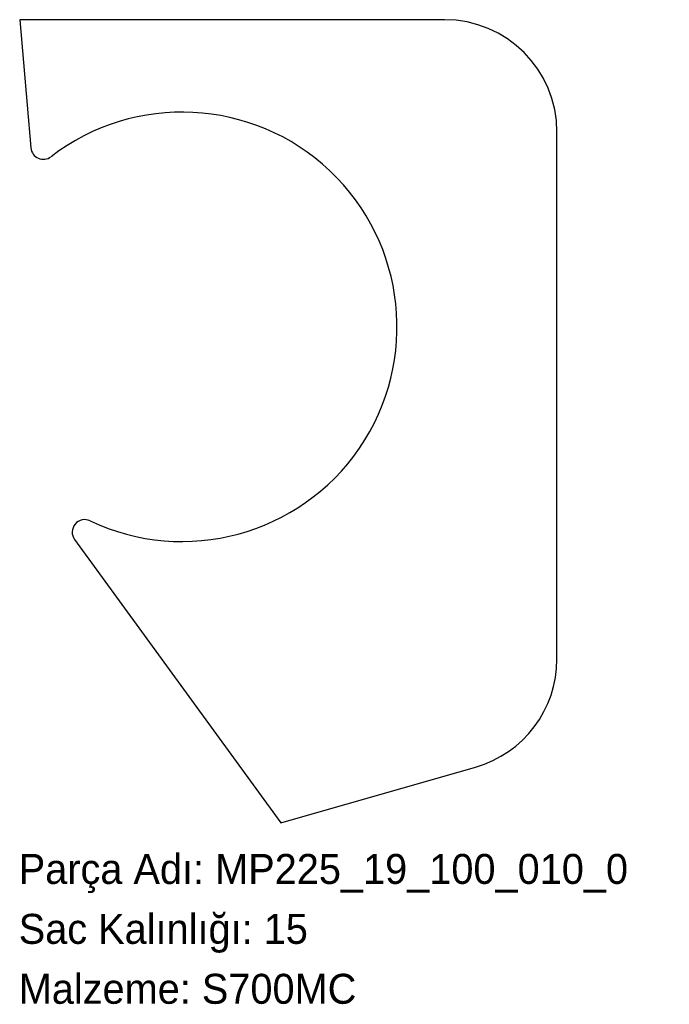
# Model space of a CAD drawing. Header units: millimetres. Extents: x 0 to 260, y -72 to 322.
import ezdxf

# ---------------------------------------------------------------- set-up
doc = ezdxf.new("R2010")
doc.units = ezdxf.units.MM
doc.linetypes.add('SLD-Katı', pattern=[0])
doc.linetypes.add('SLD-Sürekli', pattern=[0])
doc.layers.add('METIN', color=96, linetype='SLD-Katı')
doc.styles.add('SLDTEXTSTYLE0', font='ARIAL.TTF', dxfattribs={"width": 0.948, "bigfont": 'bigfont'})
doc.styles.add('SLDTEXTSTYLE1', font='ARIAL.TTF', dxfattribs={"width": 0.948})

msp = doc.modelspace()

# ---------------------------------------------------------------- linework, layer by layer
at = {"color": 7, "linetype": 'SLD-Sürekli', "lineweight": 25}
for p, q in [((170.4, 322.1), (0.4, 322.1)), ((0.4, 322.1), (4.89, 270.76)), ((215.4, 66.01), (215.4, 277.1)), ((22.37, 113.93), (104.85, 0.4)), ((104.85, 0.4), (182.8, 22.75))]:
    msp.add_line(p, q, dxfattribs=at)
for centre, radius, start, end in [((170.4, 277.1), 45, 0, 90), ((65.4, 199.1), 86, 244.6318, 127.6033), ((9.87, 271.19), 5, 185, 307.6033), ((26.41, 116.87), 5, 64.6318, 216), ((170.4, 66.01), 45, 286, 0)]:
    msp.add_arc(centre, radius, start, end, dxfattribs=at)

# ---------------------------------------------------------------- texts
at = {"layer": 'METIN', "char_height": 12, "attachment_point": 1}
for s, insert, style in [('Parça Adı: MP225_19_100_010_0', (0, -12.03), 'SLDTEXTSTYLE0'), ('Sac Kalınlığı: 15', (0, -36.03), 'SLDTEXTSTYLE0'), ('Malzeme: S700MC', (0, -60.03), 'SLDTEXTSTYLE1')]:
    msp.add_mtext(s, dxfattribs=dict(at, insert=insert, style=style))

doc.saveas('drawing.dxf')
